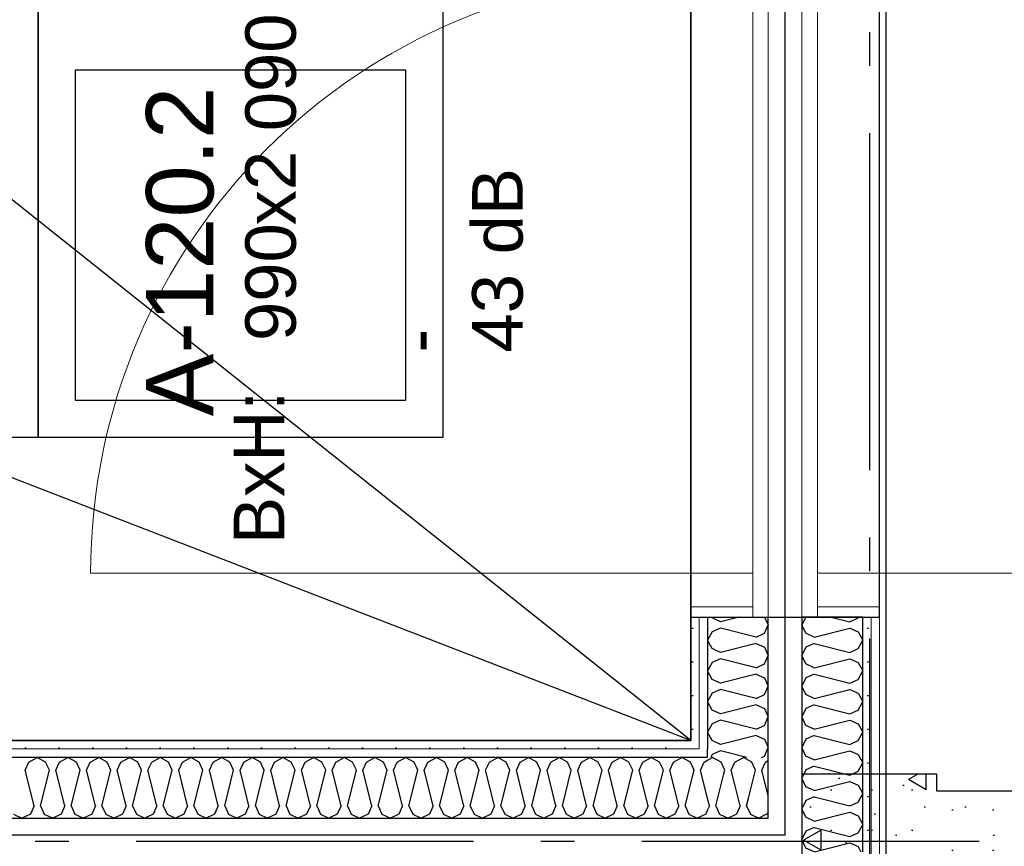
# Model space of a CAD drawing. Header units: millimetres. Extents: x -173281 to 144469, y -85977 to 83288.
# Tile 237 of 256: x -69933 to -68473, y -25824 to -24597. Entities that reach past the tile are written whole.
import ezdxf
from ezdxf.enums import TextEntityAlignment as Align

# ---------------------------------------------------------------- set-up
doc = ezdxf.new("R2010")
doc.units = ezdxf.units.MM
doc.header["$LTSCALE"] = 0.5
doc.header["$MEASUREMENT"] = 0
for name, pattern in [('Akselinje', [1500, 1000, -200, 100, -200]), ('Over snittplan', [260, 150, -50, 10, -50]), ('PLINE', [0])]:
    doc.linetypes.add(name, pattern=pattern)
for name, color, linetype, lineweight in [('234- Vinduer_ dører_ porter(Nye konstruksjoner)', 7, 'Continuous', 0), ('236- Innvendig kledning og overflate', 7, 'Continuous', 0), ('236- Innvendig kledning og overflate(Nye konstruksjoner)', 7, 'Continuous', 0)]:
    doc.layers.add(name, color=color, linetype=linetype, lineweight=lineweight)
for name, color, linetype in [('2411 Bærende innervegger betong', 7, 'Continuous'), ('2411 Bærende innervegger betong (Skravur)', 7, 'Continuous'), ('242- Ikke-bærende innervegger', 7, 'Continuous'), ('242- Ikke-bærende innervegger (Skravur)', 7, 'Continuous'), ('242- Ikke-bærende innervegger(Nye konstruksjoner)', 7, 'Continuous'), ('244- Vinduer_ dører_ foldevegger(Nye konstruksjoner)', 7, 'Continuous'), ('252- Gulv på grunn_ bunnplate', 7, 'Continuous'), ('253- Oppforet gulv_ påstøp(Nye konstruksjoner)', 7, 'Continuous'), ('255- Gulvoverflate(Nye konstruksjoner)', 7, 'Continuous'), ('256- Faste himlinger og overflatebehandling(Nye konstruksjoner)', 7, 'Continuous'), ('82-- Modullinjer', 7, 'Continuous'), ('852- Teknisk_symbolsk informasjon_ bygning(Nye konstruksjoner)', 7, 'Continuous'), ('862- M___Nettoareal(Nye konstruksjoner)', 7, 'Continuous'), ('862- M___Nettoareal(Polylinje)(Nye konstruksjoner)', 7, 'Continuous'), ('862- M___Nettoareal(Tekst)(Nye konstruksjoner)', 7, 'Continuous')]:
    doc.layers.add(name, color=color, linetype=linetype)
doc.styles.add('GENERATED_STYLE_1', font='arial.ttf')
doc.styles.add('GENERATED_STYLE_2', font='arial.ttf')
doc.linetypes.add('Lydfuge betonggolv', pattern='A,0,[5,A-2607.111 Plan 1. etasje1.Shx,S=3.968254,R=0,X=0,Y=-3.46945e-18],-600,0', length=600)
pattern_1 = [(90, (0, 0), (-86.60254, 0), [0, -50]), (90, (-43.3, 25), (-86.60254, 0), [0, -50])]
pattern_2 = [(180, (0, 0), (0, 86.60254), [0, -50]), (180, (-25, -43.3), (0, 86.60254), [0, -50])]
pattern_3 = [(270, (0, 0), (86.60254, 0), [0, -50]), (270, (43.3, -25), (86.60254, 0), [0, -50])]
pattern_4 = [(90, (0, 0), (-311.7692, 0), [30, -150]), (90, (-155.9, 90), (-311.7692, 0), [30, -150]), (150, (0, 0), (155.8846, 270), [30, -150]), (150, (1e-14, 180), (155.8846, 270), [30, -150]), (210, (2e-15, 30), (-155.8846, 270), [30, -150]), (210, (1e-14, 210), (-155.8846, 270), [30, -150]), (90, (-30, 2e-15), (-60, 0), [0, -60, 0, -90.000004]), (135, (-30, 30), (42.42641, 42.42641), [0, -45, 0, -75.000003])]

# ---------------------------------------------------------------- blocks, each defined once
blk = doc.blocks.new('Dans_teater_A-120_6', base_point=(-73175.2, -21455.7))
at = {"layer": '862- M___Nettoareal(Polylinje)(Nye konstruksjoner)', "linetype": 'PLINE', "flags": 128}
blk.add_lwpolyline([(-77605.7, -22311.9), (-77605.7, -25661.9), (-76468.2, -25661.9), (-76468.2, -25666.9), (-68938.2, -25666.9), (-68938.2, -22216.9), (-68938.2, -18756.9), (-77605.7, -18756.9), (-77605.7, -22121.9), (-77668.2, -22121.9), (-77768.2, -22121.9), (-77768.2, -22311.9), (-77668.2, -22311.9)], close=True, dxfattribs=at)
at = {"layer": '862- M___Nettoareal(Tekst)(Nye konstruksjoner)', "style": 'GENERATED_STYLE_1'}
for tag, height, p in [('DUMMY_862', 150, (-73293.1, -20924)), ('ROOM_NAME', 150, (-73293.1, -22021.7)), ('DUMMY_861', 100, (-73450.2, -21621.5)), ('ROOM_NUMBER', 100, (-73450.2, -22010.3)), ('DUMMY_863', 100, (-73057.4, -21987.4))]:
    blk.add_attdef(tag, text='', height=height, rotation=90, dxfattribs=at).set_placement(p, align=Align.TOP_LEFT)
blk = doc.blocks.new('*X201')
at = {"layer": '242- Ikke-bærende innervegger (Skravur)', "linetype": 'PLINE'}
for p, q in [((-68767.6, -25483.7), (-68773.2, -25495.3)), ((-68767.3, -25507.8), (-68773.2, -25495.3)), ((-68729.8, -25483.7), (-68702.3, -25490.6)), ((-68702.3, -25490.6), (-68690.1, -25485)), ((-68690.1, -25485), (-68689.4, -25483.7)), ((-68755.1, -25513.3), (-68767.3, -25507.8)), ((-68755.1, -25513.3), (-68702.3, -25500.1)), ((-68702.3, -25500.1), (-68690.1, -25505.7)), ((-68690.1, -25505.7), (-68683.2, -25518.1)), ((-68755.1, -25522.9), (-68767.3, -25528.4)), ((-68755.1, -25522.9), (-68702.3, -25536.1)), ((-68690.1, -25530.5), (-68683.2, -25518.1)), ((-68767.3, -25528.4), (-68773.2, -25540.9)), ((-68702.3, -25536.1), (-68690.1, -25530.5)), ((-68767.3, -25553.3), (-68773.2, -25540.9)), ((-68755.1, -25558.8), (-68767.3, -25553.3)), ((-68755.1, -25558.8), (-68702.3, -25545.6)), ((-68702.3, -25545.6), (-68690.1, -25551.2)), ((-68690.1, -25551.2), (-68683.2, -25563.6)), ((-68755.1, -25568.4), (-68767.3, -25574)), ((-68755.1, -25568.4), (-68702.3, -25581.6)), ((-68690.1, -25576.1), (-68683.2, -25563.6)), ((-68767.3, -25574), (-68773.2, -25586.4)), ((-68702.3, -25581.6), (-68690.1, -25576.1)), ((-68767.3, -25598.8), (-68773.2, -25586.4)), ((-68755.1, -25604.4), (-68702.3, -25591.2)), ((-68702.3, -25591.2), (-68690.1, -25596.7)), ((-68690.1, -25596.7), (-68683.2, -25609.2)), ((-68755.1, -25604.4), (-68767.3, -25598.8)), ((-68690.1, -25621.6), (-68683.2, -25609.2)), ((-68767.3, -25619.5), (-68773.2, -25631.9)), ((-68755.1, -25613.9), (-68767.3, -25619.5)), ((-68755.1, -25613.9), (-68702.3, -25627.1)), ((-68702.3, -25627.1), (-68690.1, -25621.6)), ((-68767.3, -25644.4), (-68773.2, -25631.9)), ((-68755.1, -25649.9), (-68702.3, -25636.7)), ((-68702.3, -25636.7), (-68690.1, -25642.2)), ((-68755.1, -25649.9), (-68767.3, -25644.4)), ((-68690.1, -25642.2), (-68683.2, -25654.7)), ((-68690.1, -25667.1), (-68683.2, -25654.7)), ((-68767.3, -25665), (-68773.2, -25677.4)), ((-68755.1, -25659.5), (-68767.3, -25665)), ((-68755.1, -25659.5), (-68702.3, -25672.7)), ((-68702.3, -25672.7), (-68690.1, -25667.1)), ((-68767.3, -25689.9), (-68773.2, -25677.4)), ((-68755.1, -25695.4), (-68702.3, -25682.2)), ((-68702.3, -25682.2), (-68690.1, -25687.8)), ((-68755.1, -25695.4), (-68767.3, -25689.9)), ((-68690.1, -25687.8), (-68683.2, -25700.2)), ((-68690.1, -25712.6), (-68683.2, -25700.2)), ((-68767.3, -25710.5), (-68773.2, -25723)), ((-68755.1, -25705), (-68767.3, -25710.5)), ((-68755.1, -25705), (-68702.3, -25718.2)), ((-68702.3, -25718.2), (-68690.1, -25712.6)), ((-68767.3, -25735.4), (-68773.2, -25723)), ((-68755.1, -25741), (-68702.3, -25727.8)), ((-68702.3, -25727.8), (-68690.1, -25733.3)), ((-68755.1, -25741), (-68767.3, -25735.4)), ((-68690.1, -25733.3), (-68683.2, -25745.7)), ((-68767.3, -25756.1), (-68773.2, -25768.5)), ((-68755.1, -25750.5), (-68767.3, -25756.1)), ((-68755.1, -25750.5), (-68702.3, -25763.7)), ((-68702.3, -25763.7), (-68690.1, -25758.2)), ((-68690.1, -25758.2), (-68683.2, -25745.7)), ((-68767.3, -25780.9), (-68773.2, -25768.5)), ((-68755.1, -25786.5), (-68702.3, -25773.3)), ((-68702.3, -25773.3), (-68690.1, -25778.8)), ((-68755.1, -25786.5), (-68767.3, -25780.9)), ((-68690.1, -25778.8), (-68683.2, -25791.3)), ((-68767.3, -25801.6), (-68773.2, -25814)), ((-68755.1, -25796), (-68767.3, -25801.6)), ((-68755.1, -25796), (-68702.3, -25809.2)), ((-68690.1, -25803.7), (-68683.2, -25791.3)), ((-68767.3, -25826.5), (-68773.2, -25814)), ((-68702.3, -25809.2), (-68690.1, -25803.7)), ((-68755.3, -25831.9), (-68767.3, -25826.5)), ((-68754.8, -25831.9), (-68702.3, -25818.8)), ((-68702.3, -25818.8), (-68690.1, -25824.4)), ((-68690.1, -25824.4), (-68685.9, -25831.9))]:
    blk.add_line(p, q, dxfattribs=at)
blk = doc.blocks.new('Dørstempel[5]', base_point=(-68773.2, -24973.7))
at = {"layer": '852- Teknisk_symbolsk informasjon_ bygning(Nye konstruksjoner)', "char_height": 75, "attachment_point": 1, "rotation": 90, "style": 'GENERATED_STYLE_1'}
for s, insert in [('\\A1;{\\pql;\\pt0,50;\\fArial|b0|i0|c0|p0;\\W1.000000;x2\xa0090\\fArial|b0|i0|c0|p0;\\W1.000000;\\A1{\\H.66x;\\S^  ;}\\fArial|b0|i0|c0|p0;\\W1.000000;\\fArial|b0|i0|c0|p0;\\W1.000000;\\A1{\\H.66x;\\S^  ;}}', (-68277.4, -24902.3)), ('\\A1;{\\pql;\\pt0,50;\\fArial|b0|i0|c0|p0;\\W1.000000;990\\fArial|b0|i0|c0|p0;\\W1.000000;\\A1{\\H.66x;\\S^  ;}\\fArial|b0|i0|c0|p0;\\W1.000000;\\fArial|b0|i0|c0|p0;\\W1.000000;\\A1{\\H.66x;\\S^  ;}}', (-68277.4, -25073.9))]:
    blk.add_mtext(s, dxfattribs=dict(at, insert=insert))
at = {"layer": '852- Teknisk_symbolsk informasjon_ bygning(Nye konstruksjoner)', "style": 'GENERATED_STYLE_1'}
for tag, p in [('DUMMY_228', (-68294.6, -24593.4)), ('AC_TextStyle_4', (-68058.9, -25091)), ('DUMMY_230', (-68176.7, -25073.9)), ('DUMMY_233', (-67941, -25091))]:
    blk.add_attdef(tag, text='', height=75, rotation=90, dxfattribs=at).set_placement(p, align=Align.TOP_LEFT)
blk.add_attdef('AC_WIDO_ID', text='', height=100, rotation=90, dxfattribs=at).set_placement((-68294.6, -24941.1), align=Align.BOTTOM_CENTER)
for tag, p in [('DUMMY_229', (-68176.7, -25131)), ('DUMMY_231', (-68058.9, -25131)), ('DUMMY_232', (-67941, -25131)), ('strUnitPrefix', (-68294.6, -25148.2))]:
    blk.add_attdef(tag, text='', height=75, rotation=90, dxfattribs=at).set_placement(p, align=Align.TOP_RIGHT)
blk = doc.blocks.new('Dør[7]')
at = {"layer": '234- Vinduer_ dører_ porter(Nye konstruksjoner)', "linetype": 'PLINE'}
for p, q in [((-68773.2, -24463.7), (-68773.2, -25483.7)), ((-68750.2, -24478.7), (-68750.2, -24463.7)), ((-68658.2, -24463.7), (-68750.2, -24463.7)), ((-68658.2, -24463.7), (-68658.2, -25483.7)), ((-68658.2, -24478.7), (-68658.2, -24463.7)), ((-68750.2, -24478.7), (-68750.2, -24528.7)), ((-68658.2, -24478.7), (-68750.2, -24478.7)), ((-68658.2, -24528.7), (-68658.2, -24478.7)), ((-68750.2, -25418.7), (-68750.2, -24528.7)), ((-68750.2, -24528.7), (-68658.2, -24528.7)), ((-68658.2, -24528.7), (-68658.2, -25418.7)), ((-68658.2, -25418.7), (-68750.2, -25418.7)), ((-68750.2, -25418.7), (-68750.2, -25468.7)), ((-68658.2, -25468.7), (-68658.2, -25418.7)), ((-68658.2, -25418.7), (-67768.2, -25418.7)), ((-68750.2, -25468.7), (-68750.2, -25483.7)), ((-68750.2, -25468.7), (-68658.2, -25468.7)), ((-68658.2, -25468.7), (-68658.2, -25483.7)), ((-68658.2, -25483.7), (-68750.2, -25483.7))]:
    blk.add_line(p, q, dxfattribs=at)
blk.add_arc((-68658.2, -25418.7), 890, 0, 90, dxfattribs=at)
at = {"layer": '236- Innvendig kledning og overflate(Nye konstruksjoner)', "linetype": 'PLINE'}
for p, q in [((-68670.7, -24463.7), (-68683.2, -24463.7)), ((-68670.7, -24463.7), (-68683.2, -24463.7)), ((-68658.2, -24463.7), (-68670.7, -24463.7)), ((-68658.2, -24463.7), (-68670.7, -24463.7)), ((-68670.7, -25483.7), (-68683.2, -25483.7)), ((-68670.7, -25483.7), (-68683.2, -25483.7)), ((-68658.2, -25483.7), (-68670.7, -25483.7)), ((-68658.2, -25483.7), (-68670.7, -25483.7))]:
    blk.add_line(p, q, dxfattribs=at)
at = {"layer": '244- Vinduer_ dører_ foldevegger(Nye konstruksjoner)', "linetype": 'PLINE'}
for p, q in [((-68750.2, -24463.7), (-68773.2, -24463.7)), ((-68683.2, -24463.7), (-68750.2, -24463.7)), ((-68683.2, -24463.7), (-68750.2, -24463.7)), ((-68750.2, -25483.7), (-68773.2, -25483.7)), ((-68683.2, -25483.7), (-68750.2, -25483.7)), ((-68683.2, -25483.7), (-68750.2, -25483.7))]:
    blk.add_line(p, q, dxfattribs=at)
at = {"layer": '852- Teknisk_symbolsk informasjon_ bygning(Nye konstruksjoner)'}
ref = blk.add_blockref('Dørstempel[5]', (-68773.2, -24973.7), dxfattribs=at)
ref.add_attrib('AC_TextStyle_4', 'EI2 30 Sa', dxfattribs={"color": 7, "height": 75, "rotation": 90, "style": 'GENERATED_STYLE_1'}).set_placement((-68058.9, -25091), align=Align.TOP_LEFT)
ref.add_attrib('AC_WIDO_ID', 'A-120.1', dxfattribs={"color": 7, "height": 100, "rotation": 90, "style": 'GENERATED_STYLE_1'}).set_placement((-68294.6, -24941.1), align=Align.BOTTOM_CENTER)
ref.add_attrib('strUnitPrefix', 'BxH:', dxfattribs={"color": 7, "height": 75, "rotation": 90, "style": 'GENERATED_STYLE_1'}).set_placement((-68294.6, -25148.2), align=Align.TOP_RIGHT)
ref.add_attrib('DUMMY_233', '43 dB', dxfattribs={"color": 7, "height": 75, "rotation": 90, "style": 'GENERATED_STYLE_1'}).set_placement((-67941, -25091), align=Align.TOP_LEFT)
blk = doc.blocks.new('*X228')
at = {"layer": '242- Ikke-bærende innervegger (Skravur)', "linetype": 'PLINE'}
for p, q in [((-68910.5, -25694.6), (-68905.7, -25691.9)), ((-68893.3, -25698.9), (-68905.7, -25691.9)), ((-68887.7, -25711.1), (-68893.3, -25698.9)), ((-68878.2, -25711.1), (-68872.6, -25698.9)), ((-68872.6, -25698.9), (-68860.2, -25691.9)), ((-68847.7, -25698.9), (-68860.2, -25691.9)), ((-68842.2, -25711.1), (-68847.7, -25698.9)), ((-68832.6, -25711.1), (-68827.1, -25698.9)), ((-68827.1, -25698.9), (-68823.2, -25696.7)), ((-68889, -25716.1), (-68887.7, -25711.1)), ((-68872.9, -25732.2), (-68878.2, -25711.1)), ((-68852.6, -25752.5), (-68842.2, -25711.1)), ((-68823.2, -25748.9), (-68832.6, -25711.1)), ((-68823.2, -25772.1), (-68825, -25776)), ((-68825, -25776), (-68827.7, -25777.4))]:
    blk.add_line(p, q, dxfattribs=at)
blk = doc.blocks.new('*X229')
at = {"layer": '242- Ikke-bærende innervegger (Skravur)', "linetype": 'PLINE'}
for p, q in [((-68913.2, -25696.1), (-68910.5, -25694.6)), ((-68900.9, -25763.9), (-68889, -25716.1)), ((-68865, -25763.9), (-68872.9, -25732.2)), ((-68910.5, -25763.9), (-68913.2, -25753.1)), ((-68855.4, -25763.9), (-68852.6, -25752.5)), ((-68910.5, -25763.9), (-68913.2, -25769.7)), ((-68900.9, -25763.9), (-68895.4, -25776)), ((-68865, -25763.9), (-68870.5, -25776)), ((-68855.4, -25763.9), (-68849.8, -25776)), ((-68895.4, -25776), (-68882.9, -25781.9)), ((-68870.5, -25776), (-68882.9, -25781.9)), ((-68849.8, -25776), (-68837.4, -25781.9)), ((-68827.7, -25777.4), (-68837.4, -25781.9))]:
    blk.add_line(p, q, dxfattribs=at)
blk = doc.blocks.new('*X231')
at = {"layer": '242- Ikke-bærende innervegger (Skravur)', "linetype": 'PLINE'}
for p, q in [((-69925.3, -25711.1), (-69919.7, -25698.9)), ((-69919.7, -25698.9), (-69907.3, -25691.9)), ((-69894.9, -25698.9), (-69907.3, -25691.9)), ((-69889.3, -25711.1), (-69894.9, -25698.9)), ((-69879.8, -25711.1), (-69874.2, -25698.9)), ((-69874.2, -25698.9), (-69861.8, -25691.9)), ((-69849.3, -25698.9), (-69861.8, -25691.9)), ((-69843.8, -25711.1), (-69849.3, -25698.9)), ((-69834.2, -25711.1), (-69828.7, -25698.9)), ((-69828.7, -25698.9), (-69816.2, -25691.9)), ((-69803.8, -25698.9), (-69816.2, -25691.9)), ((-69798.3, -25711.1), (-69803.8, -25698.9)), ((-69788.7, -25711.1), (-69783.2, -25698.9)), ((-69783.2, -25698.9), (-69770.7, -25691.9)), ((-69758.3, -25698.9), (-69770.7, -25691.9)), ((-69752.7, -25711.1), (-69758.3, -25698.9)), ((-69743.2, -25711.1), (-69737.6, -25698.9)), ((-69737.6, -25698.9), (-69725.2, -25691.9)), ((-69712.8, -25698.9), (-69725.2, -25691.9)), ((-69707.2, -25711.1), (-69712.8, -25698.9)), ((-69697.6, -25711.1), (-69692.1, -25698.9)), ((-69692.1, -25698.9), (-69679.7, -25691.9)), ((-69667.2, -25698.9), (-69679.7, -25691.9)), ((-69661.7, -25711.1), (-69667.2, -25698.9)), ((-69652.1, -25711.1), (-69646.6, -25698.9)), ((-69646.6, -25698.9), (-69634.1, -25691.9)), ((-69621.7, -25698.9), (-69634.1, -25691.9)), ((-69616.2, -25711.1), (-69621.7, -25698.9)), ((-69606.6, -25711.1), (-69601, -25698.9)), ((-69601, -25698.9), (-69588.6, -25691.9)), ((-69576.2, -25698.9), (-69588.6, -25691.9)), ((-69570.6, -25711.1), (-69576.2, -25698.9)), ((-69561.1, -25711.1), (-69555.5, -25698.9)), ((-69555.5, -25698.9), (-69543.1, -25691.9)), ((-69530.6, -25698.9), (-69543.1, -25691.9)), ((-69525.1, -25711.1), (-69530.6, -25698.9)), ((-69515.5, -25711.1), (-69510, -25698.9)), ((-69510, -25698.9), (-69497.6, -25691.9)), ((-69485.1, -25698.9), (-69497.6, -25691.9)), ((-69479.6, -25711.1), (-69485.1, -25698.9)), ((-69470, -25711.1), (-69464.5, -25698.9)), ((-69464.5, -25698.9), (-69452, -25691.9)), ((-69439.6, -25698.9), (-69452, -25691.9)), ((-69434, -25711.1), (-69439.6, -25698.9)), ((-69424.5, -25711.1), (-69418.9, -25698.9)), ((-69418.9, -25698.9), (-69406.5, -25691.9)), ((-69394.1, -25698.9), (-69406.5, -25691.9)), ((-69388.5, -25711.1), (-69394.1, -25698.9)), ((-69379, -25711.1), (-69373.4, -25698.9)), ((-69373.4, -25698.9), (-69361, -25691.9)), ((-69348.5, -25698.9), (-69361, -25691.9)), ((-69343, -25711.1), (-69348.5, -25698.9)), ((-69333.4, -25711.1), (-69327.9, -25698.9)), ((-69327.9, -25698.9), (-69315.4, -25691.9)), ((-69303, -25698.9), (-69315.4, -25691.9)), ((-69297.5, -25711.1), (-69303, -25698.9)), ((-69287.9, -25711.1), (-69282.4, -25698.9)), ((-69282.4, -25698.9), (-69269.9, -25691.9)), ((-69257.5, -25698.9), (-69269.9, -25691.9)), ((-69251.9, -25711.1), (-69257.5, -25698.9)), ((-69242.4, -25711.1), (-69236.8, -25698.9)), ((-69236.8, -25698.9), (-69224.4, -25691.9)), ((-69212, -25698.9), (-69224.4, -25691.9)), ((-69206.4, -25711.1), (-69212, -25698.9)), ((-69196.8, -25711.1), (-69191.3, -25698.9)), ((-69191.3, -25698.9), (-69178.9, -25691.9)), ((-69166.4, -25698.9), (-69178.9, -25691.9)), ((-69160.9, -25711.1), (-69166.4, -25698.9)), ((-69151.3, -25711.1), (-69145.8, -25698.9)), ((-69145.8, -25698.9), (-69133.3, -25691.9)), ((-69120.9, -25698.9), (-69133.3, -25691.9)), ((-69115.4, -25711.1), (-69120.9, -25698.9)), ((-69105.8, -25711.1), (-69100.2, -25698.9)), ((-69100.2, -25698.9), (-69087.8, -25691.9)), ((-69075.4, -25698.9), (-69087.8, -25691.9)), ((-69069.8, -25711.1), (-69075.4, -25698.9)), ((-69060.3, -25711.1), (-69054.7, -25698.9)), ((-69054.7, -25698.9), (-69042.3, -25691.9)), ((-69029.8, -25698.9), (-69042.3, -25691.9)), ((-69024.3, -25711.1), (-69029.8, -25698.9)), ((-69014.7, -25711.1), (-69009.2, -25698.9)), ((-69009.2, -25698.9), (-68996.8, -25691.9)), ((-68984.3, -25698.9), (-68996.8, -25691.9)), ((-68978.8, -25711.1), (-68984.3, -25698.9)), ((-68969.2, -25711.1), (-68963.7, -25698.9)), ((-68963.7, -25698.9), (-68951.2, -25691.9)), ((-68938.8, -25698.9), (-68951.2, -25691.9)), ((-68933.2, -25711.1), (-68938.8, -25698.9)), ((-68923.7, -25711.1), (-68918.1, -25698.9)), ((-68918.1, -25698.9), (-68913.2, -25696.1)), ((-69912.1, -25763.9), (-69925.3, -25711.1)), ((-69902.5, -25763.9), (-69889.3, -25711.1)), ((-69866.6, -25763.9), (-69879.8, -25711.1)), ((-69857, -25763.9), (-69843.8, -25711.1)), ((-69821, -25763.9), (-69834.2, -25711.1)), ((-69811.5, -25763.9), (-69798.3, -25711.1)), ((-69775.5, -25763.9), (-69788.7, -25711.1)), ((-69765.9, -25763.9), (-69752.7, -25711.1)), ((-69730, -25763.9), (-69743.2, -25711.1)), ((-69720.4, -25763.9), (-69707.2, -25711.1)), ((-69684.4, -25763.9), (-69697.6, -25711.1)), ((-69674.9, -25763.9), (-69661.7, -25711.1)), ((-69638.9, -25763.9), (-69652.1, -25711.1)), ((-69629.4, -25763.9), (-69616.2, -25711.1)), ((-69593.4, -25763.9), (-69606.6, -25711.1)), ((-69583.8, -25763.9), (-69570.6, -25711.1)), ((-69547.9, -25763.9), (-69561.1, -25711.1)), ((-69538.3, -25763.9), (-69525.1, -25711.1)), ((-69502.3, -25763.9), (-69515.5, -25711.1)), ((-69492.8, -25763.9), (-69479.6, -25711.1)), ((-69456.8, -25763.9), (-69470, -25711.1)), ((-69447.2, -25763.9), (-69434, -25711.1)), ((-69411.3, -25763.9), (-69424.5, -25711.1)), ((-69401.7, -25763.9), (-69388.5, -25711.1)), ((-69365.8, -25763.9), (-69379, -25711.1)), ((-69356.2, -25763.9), (-69343, -25711.1)), ((-69320.2, -25763.9), (-69333.4, -25711.1)), ((-69310.7, -25763.9), (-69297.5, -25711.1)), ((-69274.7, -25763.9), (-69287.9, -25711.1)), ((-69265.1, -25763.9), (-69251.9, -25711.1)), ((-69229.2, -25763.9), (-69242.4, -25711.1)), ((-69219.6, -25763.9), (-69206.4, -25711.1)), ((-69183.6, -25763.9), (-69196.8, -25711.1)), ((-69174.1, -25763.9), (-69160.9, -25711.1)), ((-69138.1, -25763.9), (-69151.3, -25711.1)), ((-69128.6, -25763.9), (-69115.4, -25711.1)), ((-69092.6, -25763.9), (-69105.8, -25711.1)), ((-69083, -25763.9), (-69069.8, -25711.1)), ((-69047.1, -25763.9), (-69060.3, -25711.1)), ((-69037.5, -25763.9), (-69024.3, -25711.1)), ((-69001.5, -25763.9), (-69014.7, -25711.1)), ((-68992, -25763.9), (-68978.8, -25711.1)), ((-68956, -25763.9), (-68969.2, -25711.1)), ((-68946.4, -25763.9), (-68933.2, -25711.1)), ((-68913.2, -25753.1), (-68923.7, -25711.1)), ((-69912.1, -25763.9), (-69917.6, -25776)), ((-69902.5, -25763.9), (-69897, -25776)), ((-69866.6, -25763.9), (-69872.1, -25776)), ((-69857, -25763.9), (-69851.4, -25776)), ((-69821, -25763.9), (-69826.6, -25776)), ((-69811.5, -25763.9), (-69805.9, -25776)), ((-69775.5, -25763.9), (-69781, -25776)), ((-69765.9, -25763.9), (-69760.4, -25776)), ((-69730, -25763.9), (-69735.5, -25776)), ((-69720.4, -25763.9), (-69714.9, -25776)), ((-69684.4, -25763.9), (-69690, -25776)), ((-69674.9, -25763.9), (-69669.3, -25776)), ((-69638.9, -25763.9), (-69644.5, -25776)), ((-69629.4, -25763.9), (-69623.8, -25776)), ((-69593.4, -25763.9), (-69598.9, -25776)), ((-69583.8, -25763.9), (-69578.3, -25776)), ((-69547.9, -25763.9), (-69553.4, -25776)), ((-69538.3, -25763.9), (-69532.8, -25776)), ((-69502.3, -25763.9), (-69507.9, -25776)), ((-69492.8, -25763.9), (-69487.2, -25776)), ((-69456.8, -25763.9), (-69462.4, -25776)), ((-69447.2, -25763.9), (-69441.7, -25776)), ((-69411.3, -25763.9), (-69416.8, -25776)), ((-69401.7, -25763.9), (-69396.2, -25776)), ((-69365.8, -25763.9), (-69371.3, -25776)), ((-69356.2, -25763.9), (-69350.6, -25776)), ((-69320.2, -25763.9), (-69325.8, -25776)), ((-69310.7, -25763.9), (-69305.1, -25776)), ((-69274.7, -25763.9), (-69280.2, -25776)), ((-69265.1, -25763.9), (-69259.6, -25776)), ((-69229.2, -25763.9), (-69234.7, -25776)), ((-69219.6, -25763.9), (-69214.1, -25776)), ((-69183.6, -25763.9), (-69189.2, -25776)), ((-69174.1, -25763.9), (-69168.5, -25776)), ((-69138.1, -25763.9), (-69143.7, -25776)), ((-69128.6, -25763.9), (-69123, -25776)), ((-69092.6, -25763.9), (-69098.1, -25776)), ((-69083, -25763.9), (-69077.5, -25776)), ((-69047.1, -25763.9), (-69052.6, -25776)), ((-69037.5, -25763.9), (-69031.9, -25776)), ((-69001.5, -25763.9), (-69007.1, -25776)), ((-68992, -25763.9), (-68986.4, -25776)), ((-68956, -25763.9), (-68961.6, -25776)), ((-68946.4, -25763.9), (-68940.9, -25776)), ((-68913.2, -25769.7), (-68916, -25776)), ((-69942.5, -25776), (-69930.1, -25781.9)), ((-69917.6, -25776), (-69930.1, -25781.9)), ((-69897, -25776), (-69884.5, -25781.9)), ((-69872.1, -25776), (-69884.5, -25781.9)), ((-69851.4, -25776), (-69839, -25781.9)), ((-69826.6, -25776), (-69839, -25781.9)), ((-69805.9, -25776), (-69793.5, -25781.9)), ((-69781, -25776), (-69793.5, -25781.9)), ((-69760.4, -25776), (-69748, -25781.9)), ((-69735.5, -25776), (-69748, -25781.9)), ((-69714.9, -25776), (-69702.4, -25781.9)), ((-69690, -25776), (-69702.4, -25781.9)), ((-69669.3, -25776), (-69656.9, -25781.9)), ((-69644.5, -25776), (-69656.9, -25781.9)), ((-69623.8, -25776), (-69611.4, -25781.9)), ((-69598.9, -25776), (-69611.4, -25781.9)), ((-69578.3, -25776), (-69565.8, -25781.9)), ((-69553.4, -25776), (-69565.8, -25781.9)), ((-69532.8, -25776), (-69520.3, -25781.9)), ((-69507.9, -25776), (-69520.3, -25781.9)), ((-69487.2, -25776), (-69474.8, -25781.9)), ((-69462.4, -25776), (-69474.8, -25781.9)), ((-69441.7, -25776), (-69429.3, -25781.9)), ((-69416.8, -25776), (-69429.3, -25781.9)), ((-69396.2, -25776), (-69383.7, -25781.9)), ((-69371.3, -25776), (-69383.7, -25781.9)), ((-69350.6, -25776), (-69338.2, -25781.9)), ((-69325.8, -25776), (-69338.2, -25781.9)), ((-69305.1, -25776), (-69292.7, -25781.9)), ((-69280.2, -25776), (-69292.7, -25781.9)), ((-69259.6, -25776), (-69247.2, -25781.9)), ((-69234.7, -25776), (-69247.2, -25781.9)), ((-69214.1, -25776), (-69201.6, -25781.9)), ((-69189.2, -25776), (-69201.6, -25781.9)), ((-69168.5, -25776), (-69156.1, -25781.9)), ((-69143.7, -25776), (-69156.1, -25781.9)), ((-69123, -25776), (-69110.6, -25781.9)), ((-69098.1, -25776), (-69110.6, -25781.9)), ((-69077.5, -25776), (-69065, -25781.9)), ((-69052.6, -25776), (-69065, -25781.9)), ((-69031.9, -25776), (-69019.5, -25781.9)), ((-69007.1, -25776), (-69019.5, -25781.9)), ((-68986.4, -25776), (-68974, -25781.9)), ((-68961.6, -25776), (-68974, -25781.9)), ((-68940.9, -25776), (-68928.5, -25781.9)), ((-68916, -25776), (-68928.5, -25781.9))]:
    blk.add_line(p, q, dxfattribs=at)
blk = doc.blocks.new('*X234')
at = {"layer": '242- Ikke-bærende innervegger (Skravur)', "linetype": 'PLINE'}
for p, q in [((-68906.2, -25485), (-68907, -25483.7)), ((-68894, -25490.6), (-68906.2, -25485)), ((-68866.5, -25483.7), (-68894, -25490.6)), ((-68829, -25507.8), (-68823.2, -25495.3)), ((-68828.7, -25483.7), (-68823.2, -25495.3)), ((-68906.2, -25505.7), (-68913.2, -25518.1)), ((-68894, -25500.1), (-68906.2, -25505.7)), ((-68841.2, -25513.3), (-68894, -25500.1)), ((-68841.2, -25513.3), (-68829, -25507.8)), ((-68906.2, -25530.5), (-68913.2, -25518.1)), ((-68841.2, -25522.9), (-68894, -25536.1)), ((-68841.2, -25522.9), (-68829, -25528.4)), ((-68894, -25536.1), (-68906.2, -25530.5)), ((-68829, -25528.4), (-68823.2, -25540.9)), ((-68906.2, -25551.2), (-68913.2, -25563.6)), ((-68894, -25545.6), (-68906.2, -25551.2)), ((-68841.2, -25558.8), (-68894, -25545.6)), ((-68841.2, -25558.8), (-68829, -25553.3)), ((-68829, -25553.3), (-68823.2, -25540.9)), ((-68906.2, -25576.1), (-68913.2, -25563.6)), ((-68841.2, -25568.4), (-68894, -25581.6)), ((-68841.2, -25568.4), (-68829, -25574)), ((-68894, -25581.6), (-68906.2, -25576.1)), ((-68829, -25574), (-68823.2, -25586.4)), ((-68906.2, -25596.7), (-68913.2, -25609.2)), ((-68894, -25591.2), (-68906.2, -25596.7)), ((-68841.2, -25604.4), (-68894, -25591.2)), ((-68829, -25598.8), (-68823.2, -25586.4)), ((-68906.2, -25621.6), (-68913.2, -25609.2)), ((-68841.2, -25604.4), (-68829, -25598.8)), ((-68894, -25627.1), (-68906.2, -25621.6)), ((-68841.2, -25613.9), (-68894, -25627.1)), ((-68841.2, -25613.9), (-68829, -25619.5)), ((-68829, -25619.5), (-68823.2, -25631.9)), ((-68894, -25636.7), (-68906.2, -25642.2)), ((-68841.2, -25649.9), (-68894, -25636.7)), ((-68829, -25644.4), (-68823.2, -25631.9)), ((-68906.2, -25642.2), (-68913.2, -25654.7)), ((-68906.2, -25667.1), (-68913.2, -25654.7)), ((-68841.2, -25649.9), (-68829, -25644.4)), ((-68894, -25672.7), (-68906.2, -25667.1)), ((-68841.2, -25659.5), (-68894, -25672.7)), ((-68841.2, -25659.5), (-68829, -25665)), ((-68829, -25665), (-68823.2, -25677.4)), ((-68894, -25682.2), (-68906.2, -25687.8)), ((-68855.2, -25691.9), (-68894, -25682.2)), ((-68829, -25689.9), (-68823.2, -25677.4)), ((-68906.2, -25687.8), (-68908.5, -25691.9)), ((-68833.5, -25691.9), (-68829, -25689.9))]:
    blk.add_line(p, q, dxfattribs=at)
blk = doc.blocks.new('Dørstempel[12]', base_point=(-68938.2, -24973.7))
at = {"layer": '852- Teknisk_symbolsk informasjon_ bygning(Nye konstruksjoner)', "char_height": 75, "attachment_point": 1, "rotation": 90, "style": 'GENERATED_STYLE_1'}
for s, insert in [('\\A1;{\\pql;\\pt0,50;\\fArial|b0|i0|c0|p0;\\W1.000000;x2\xa0090\\fArial|b0|i0|c0|p0;\\W1.000000;\\A1{\\H.66x;\\S^  ;}\\fArial|b0|i0|c0|p0;\\W1.000000;\\fArial|b0|i0|c0|p0;\\W1.000000;\\A1{\\H.66x;\\S^  ;}}', (-69598.9, -24902.3)), ('\\A1;{\\pql;\\pt0,50;\\fArial|b0|i0|c0|p0;\\W1.000000;990\\fArial|b0|i0|c0|p0;\\W1.000000;\\A1{\\H.66x;\\S^  ;}\\fArial|b0|i0|c0|p0;\\W1.000000;\\fArial|b0|i0|c0|p0;\\W1.000000;\\A1{\\H.66x;\\S^  ;}}', (-69598.9, -25073.9))]:
    blk.add_mtext(s, dxfattribs=dict(at, insert=insert))
at = {"layer": '852- Teknisk_symbolsk informasjon_ bygning(Nye konstruksjoner)', "style": 'GENERATED_STYLE_1'}
for tag, p in [('DUMMY_228', (-69616, -24593.4)), ('DUMMY_230', (-69498.2, -25073.9)), ('DUMMY_234', (-69262.4, -25091)), ('DUMMY_232', (-69380.3, -25091))]:
    blk.add_attdef(tag, text='', height=75, rotation=90, dxfattribs=at).set_placement(p, align=Align.TOP_LEFT)
blk.add_attdef('AC_WIDO_ID', text='', height=100, rotation=90, dxfattribs=at).set_placement((-69616, -24941.1), align=Align.BOTTOM_CENTER)
for tag, p in [('DUMMY_229', (-69498.2, -25131)), ('DUMMY_231', (-69380.3, -25131)), ('DUMMY_233', (-69262.4, -25131)), ('strUnitPrefix', (-69616, -25148.2))]:
    blk.add_attdef(tag, text='', height=75, rotation=90, dxfattribs=at).set_placement(p, align=Align.TOP_RIGHT)
blk = doc.blocks.new('Dør[10]')
at = {"layer": '234- Vinduer_ dører_ porter(Nye konstruksjoner)', "linetype": 'PLINE'}
for p, q in [((-68938.2, -24463.7), (-68938.2, -25483.7)), ((-68938.2, -24478.7), (-68938.2, -24463.7)), ((-68938.2, -24463.7), (-68846.2, -24463.7)), ((-68846.2, -24478.7), (-68846.2, -24463.7)), ((-68823.2, -24463.7), (-68823.2, -25483.7)), ((-68938.2, -24528.7), (-68938.2, -24478.7)), ((-68938.2, -24478.7), (-68846.2, -24478.7)), ((-68846.2, -24478.7), (-68846.2, -24528.7)), ((-68938.2, -24528.7), (-68938.2, -25418.7)), ((-68846.2, -24528.7), (-68938.2, -24528.7)), ((-68846.2, -25418.7), (-68846.2, -24528.7)), ((-68938.2, -25418.7), (-69828.2, -25418.7)), ((-68938.2, -25468.7), (-68938.2, -25418.7)), ((-68938.2, -25418.7), (-68846.2, -25418.7)), ((-68846.2, -25418.7), (-68846.2, -25468.7)), ((-68938.2, -25468.7), (-68938.2, -25483.7)), ((-68846.2, -25468.7), (-68938.2, -25468.7)), ((-68846.2, -25468.7), (-68846.2, -25483.7)), ((-68938.2, -25483.7), (-68846.2, -25483.7))]:
    blk.add_line(p, q, dxfattribs=at)
blk.add_arc((-68938.2, -25418.7), 890, 90, 180, dxfattribs=at)
at = {"layer": '236- Innvendig kledning og overflate(Nye konstruksjoner)', "linetype": 'PLINE'}
for p, q in [((-68938.2, -24463.7), (-68925.7, -24463.7)), ((-68938.2, -24463.7), (-68925.7, -24463.7)), ((-68925.7, -24463.7), (-68913.2, -24463.7)), ((-68925.7, -24463.7), (-68913.2, -24463.7)), ((-68938.2, -25483.7), (-68925.7, -25483.7)), ((-68938.2, -25483.7), (-68925.7, -25483.7)), ((-68925.7, -25483.7), (-68913.2, -25483.7)), ((-68925.7, -25483.7), (-68913.2, -25483.7))]:
    blk.add_line(p, q, dxfattribs=at)
at = {"layer": '244- Vinduer_ dører_ foldevegger(Nye konstruksjoner)', "linetype": 'PLINE'}
for p, q in [((-68913.2, -24463.7), (-68846.2, -24463.7)), ((-68913.2, -24463.7), (-68846.2, -24463.7)), ((-68846.2, -24463.7), (-68823.2, -24463.7)), ((-68913.2, -25483.7), (-68846.2, -25483.7)), ((-68913.2, -25483.7), (-68846.2, -25483.7)), ((-68846.2, -25483.7), (-68823.2, -25483.7))]:
    blk.add_line(p, q, dxfattribs=at)
at = {"layer": '852- Teknisk_symbolsk informasjon_ bygning(Nye konstruksjoner)'}
ref = blk.add_blockref('Dørstempel[12]', (-68938.2, -24973.7), dxfattribs=at)
ref.add_attrib('AC_WIDO_ID', 'A-120.2', dxfattribs={"color": 7, "height": 100, "rotation": 90, "style": 'GENERATED_STYLE_1'}).set_placement((-69616, -24941.1), align=Align.BOTTOM_CENTER)
ref.add_attrib('strUnitPrefix', 'BxH:', dxfattribs={"color": 7, "height": 75, "rotation": 90, "style": 'GENERATED_STYLE_1'}).set_placement((-69616, -25148.2), align=Align.TOP_RIGHT)
ref.add_attrib('DUMMY_232', '-', dxfattribs={"color": 7, "height": 75, "rotation": 90, "style": 'GENERATED_STYLE_1'}).set_placement((-69380.3, -25091), align=Align.TOP_LEFT)
ref.add_attrib('DUMMY_234', '43 dB', dxfattribs={"color": 7, "height": 75, "rotation": 90, "style": 'GENERATED_STYLE_1'}).set_placement((-69262.4, -25091), align=Align.TOP_LEFT)
blk = doc.blocks.new('Standard grid marker[260]', base_point=(20939.5, -25816.9))
at = {"layer": '82-- Modullinjer', "linetype": 'Akselinje'}
blk.add_line((20739.5, -25816.9), (-81321.3, -25816.9), dxfattribs=at)
at = {"layer": '82-- Modullinjer', "style": 'GENERATED_STYLE_2'}
for tag, p in [('AC_MarkerText_1_1', (-81898.8, -25856.9)), ('AC_MarkerText_1_0', (21062, -25856.9))]:
    blk.add_attdef(tag, text='', height=175, rotation=90, dxfattribs=at).set_placement(p, align=Align.TOP_CENTER)
blk = doc.blocks.new('Standard grid marker[267]', base_point=(-68673.2, 26434.4))
at = {"layer": '82-- Modullinjer', "linetype": 'Akselinje'}
blk.add_line((-68673.2, 26234.4), (-68673.2, -50374.4), dxfattribs=at)
at = {"layer": '82-- Modullinjer', "style": 'GENERATED_STYLE_2'}
for tag, p in [('AC_MarkerText_1_0', (-68800.7, 26644.4)), ('AC_MarkerText_1_1', (-68800.7, -50864.4))]:
    blk.add_attdef(tag, text='', height=175, rotation=90, dxfattribs=at).set_placement(p, align=Align.TOP_CENTER)

msp = doc.modelspace()

# ---------------------------------------------------------------- hatches: boundary and pattern name
at = {"layer": '2411 Bærende innervegger betong (Skravur)', "linetype": 'Continuous'}
h = msp.add_hatch(dxfattribs=at)
h.set_pattern_fill('Betong_strukturell', color=256, style=0, pattern_type=2)
h.set_pattern_definition(pattern_4)
h.paths.add_polyline_path([(-68573.2, -25741.9), (-68573.2, -25716.9), (-68773.2, -25716.9), (-68773.2, -25741.9)])
h = msp.add_hatch(dxfattribs=at)
h.set_pattern_fill('Betong_strukturell', color=256, style=0, pattern_type=2)
h.set_pattern_definition(pattern_4)
h.paths.add_polyline_path([(-68573.2, -25741.9), (-68773.2, -25891.9), (-68573.2, -25891.9)])
h = msp.add_hatch(dxfattribs=at)
h.set_pattern_fill('Betong_strukturell', color=256, style=0, pattern_type=2)
h.set_pattern_definition(pattern_4)
h.paths.add_polyline_path([(-68573.2, -25741.9), (-68773.2, -25741.9), (-68773.2, -25891.9)])
h = msp.add_hatch(dxfattribs=at)
h.set_pattern_fill('Betong_strukturell', color=256, style=0, pattern_type=2)
h.set_pattern_definition([(0, (0, 0), (0, 311.7692), [30, -150]), (0, (90, 155.9), (0, 311.7692), [30, -150]), (60, (0, 0), (-270, 155.8846), [30, -150]), (60, (180, 0), (-270, 155.8846), [30, -150]), (120, (30, 0), (270, 155.8846), [30, -150]), (120, (210, 0), (270, 155.8846), [30, -150]), (0, (0, 30), (0, 60), [0, -60, 0, -90.000004]), (45, (30, 30), (-42.42641, 42.42641), [0, -45, 0, -75.000003])])
h.paths.add_polyline_path([(-68573.2, -25741.9), (-68573.2, -25891.9), (-67623.2, -25891.9), (-67623.2, -25741.9)])
at = {"layer": '242- Ikke-bærende innervegger (Skravur)', "linetype": 'Continuous'}
h = msp.add_hatch(dxfattribs=at)
h.set_pattern_fill('Gips', color=256, style=0, pattern_type=2)
h.set_pattern_definition(pattern_3)
h.paths.add_polyline_path([(-68938.2, -25666.9), (-68925.7, -25666.9), (-68925.7, -25483.7), (-68938.2, -25483.7)])
h = msp.add_hatch(dxfattribs=at)
h.set_pattern_fill('Gips', color=256, style=0, pattern_type=2)
h.set_pattern_definition(pattern_3)
h.paths.add_polyline_path([(-68925.7, -25483.7), (-68925.7, -25679.4), (-68913.2, -25679.4), (-68913.2, -25483.7)])
h = msp.add_hatch(dxfattribs=at)
h.set_pattern_fill('Gips', color=256, style=0, pattern_type=2)
h.set_pattern_definition(pattern_1)
h.paths.add_polyline_path([(-68670.7, -25483.7), (-68683.2, -25483.7), (-68683.2, -25921.9), (-68670.7, -25921.9)])
h = msp.add_hatch(dxfattribs=at)
h.set_pattern_fill('Gips', color=256, style=0, pattern_type=2)
h.set_pattern_definition(pattern_1)
h.paths.add_polyline_path([(-68670.7, -25934.4), (-68658.2, -25934.4), (-68658.2, -25483.7), (-68670.7, -25483.7)])
h = msp.add_hatch(dxfattribs=at)
h.set_pattern_fill('Gips', color=256, style=0, pattern_type=2)
h.set_pattern_definition(pattern_2)
h.paths.add_polyline_path([(-71573.2, -25666.9), (-71573.2, -25679.4), (-68938.2, -25679.4), (-68938.2, -25666.9)])
h = msp.add_hatch(dxfattribs=at)
h.set_pattern_fill('Gips', color=256, style=0, pattern_type=2)
h.set_pattern_definition(pattern_2)
h.paths.add_polyline_path([(-68925.7, -25666.9), (-68938.2, -25666.9), (-68925.7, -25679.4)])
h = msp.add_hatch(dxfattribs=at)
h.set_pattern_fill('Gips', color=256, style=0, pattern_type=2)
h.set_pattern_definition(pattern_2)
h.paths.add_polyline_path([(-68925.7, -25679.4), (-68938.2, -25666.9), (-68938.2, -25679.4)])
h = msp.add_hatch(dxfattribs=at)
h.set_pattern_fill('Gips', color=256, style=0, pattern_type=2)
h.set_pattern_definition(pattern_2)
h.paths.add_polyline_path([(-71573.2, -25691.9), (-68925.7, -25691.9), (-68925.7, -25679.4), (-71573.2, -25679.4)])
h = msp.add_hatch(dxfattribs=at)
h.set_pattern_fill('Gips', color=256, style=0, pattern_type=2)
h.set_pattern_definition(pattern_2)
h.paths.add_polyline_path([(-68913.2, -25679.4), (-68925.7, -25679.4), (-68913.2, -25691.9)])
h = msp.add_hatch(dxfattribs=at)
h.set_pattern_fill('Gips', color=256, style=0, pattern_type=2)
h.set_pattern_definition(pattern_2)
h.paths.add_polyline_path([(-68913.2, -25691.9), (-68925.7, -25679.4), (-68925.7, -25691.9)])

# ---------------------------------------------------------------- linework, layer by layer
at = {"layer": '236- Innvendig kledning og overflate', "linetype": 'PLINE'}
for p, q in [((-68925.7, -25483.7), (-68925.7, -25679.4)), ((-68670.7, -25921.9), (-68670.7, -25483.7)), ((-68925.7, -25679.4), (-71573.2, -25679.4))]:
    msp.add_line(p, q, dxfattribs=at)
at = {"layer": '236- Innvendig kledning og overflate', "linetype": 'PLINE', "flags": 128}
for points in [[(-68938.2, -25483.7), (-68938.2, -25666.9)], [(-68658.2, -25934.4), (-68658.2, -25483.7)], [(-68938.2, -25666.9), (-71573.2, -25666.9)]]:
    msp.add_lwpolyline(points, dxfattribs=at)
at = {"layer": '2411 Bærende innervegger betong', "linetype": 'PLINE', "flags": 128}
for points in [[(-68573.2, -25716.9), (-68773.2, -25716.9)], [(-68773.2, -25716.9), (-68773.2, -25891.9)], [(-68573.2, -25741.9), (-68573.2, -25716.9)], [(-67623.2, -25741.9), (-68573.2, -25741.9)]]:
    msp.add_lwpolyline(points, dxfattribs=at)
at = {"layer": '242- Ikke-bærende innervegger', "linetype": 'PLINE'}
for p, q in [((-68913.2, -25483.7), (-68913.2, -25679.4)), ((-68683.2, -25831.9), (-68683.2, -25483.7)), ((-68913.2, -25691.9), (-68913.2, -25679.4)), ((-68913.2, -25691.9), (-68913.2, -25679.4)), ((-68913.2, -25691.9), (-71573.2, -25691.9))]:
    msp.add_line(p, q, dxfattribs=at)
at = {"layer": '242- Ikke-bærende innervegger', "linetype": 'PLINE', "flags": 128}
for points in [[(-68823.2, -25691.9), (-68823.2, -25483.7)], [(-68773.2, -25483.7), (-68773.2, -25831.9)], [(-68823.2, -25781.9), (-68823.2, -25691.9)], [(-71573.2, -25781.9), (-68823.2, -25781.9)]]:
    msp.add_lwpolyline(points, dxfattribs=at)
at = {"layer": '242- Ikke-bærende innervegger(Nye konstruksjoner)', "linetype": 'PLINE', "flags": 128}
for points in [[(-68938.2, -24463.7), (-68938.2, -25483.7)], [(-68658.2, -25483.7), (-68658.2, -24463.7)], [(-68938.2, -25483.7), (-68823.2, -25483.7)], [(-68823.2, -25483.7), (-68773.2, -25483.7)], [(-68773.2, -25483.7), (-68658.2, -25483.7)]]:
    msp.add_lwpolyline(points, dxfattribs=at)
at = {"layer": '252- Gulv på grunn_ bunnplate', "linetype": 'PLINE', "flags": 128}
for points in [[(-77653.7, -28236.4), (-76468.2, -28236.4), (-76468.2, -25956.9), (-68648.2, -25956.9), (-68648.2, -14971.9), (-68648.2, -14846.9), (-70768.2, -14846.9), (-70768.2, -11941.9), (-75053.7, -11941.9), (-75053.7, 2273.1), (-74818.2, 2273.1), (-74818.2, 4673.1), (-63042.7, 4673.1), (-63042.7, 2373.1), (-61492.7, 2373.1), (-61492.7, -15001.9), (-65023.2, -15001.9), (-65023.2, -14971.9), (-65037.7, -14971.9), (-65037.7, -25831.9), (-61478.2, -25831.9), (-61478.2, -37386.4), (-60337.7, -37386.4), (-60337.7, -41897.4), (-61487.7, -41897.4), (-61487.7, -43697.4), (-63278.2, -43697.4), (-63278.2, -41936.9), (-63428.2, -41936.9), (-63428.2, -43701.9), (-65168.2, -43701.9), (-65168.2, -43797.4), (-71027.7, -43797.4), (-71027.7, -44997.4), (-75013.7, -44997.4), (-75013.7, -43797.4), (-76238.2, -43797.4), (-76238.2, -38801.9), (-77653.7, -38801.9)], [(-77673.2, -18641.9), (-68938.2, -18641.9), (-68938.2, -25666.9), (-76468.2, -25666.9), (-76468.2, -25596.9), (-77673.2, -25596.9)]]:
    msp.add_lwpolyline(points, close=True, dxfattribs=at)
at = {"layer": '253- Oppforet gulv_ påstøp(Nye konstruksjoner)', "linetype": 'PLINE'}
msp.add_line((-68938.2, -25666.9), (-77605.7, -18756.9), dxfattribs=at)
at = {"layer": '253- Oppforet gulv_ påstøp(Nye konstruksjoner)', "linetype": 'PLINE', "flags": 128}
msp.add_lwpolyline([(-77653.7, -18756.9), (-68938.2, -18756.9), (-68938.2, -25666.9), (-77653.7, -25666.9)], close=True, dxfattribs=at)
at = {"layer": '255- Gulvoverflate(Nye konstruksjoner)', "linetype": 'Lydfuge betonggolv'}
msp.add_lwpolyline([(-77578.2, -25806.9), (-68798.2, -25806.9), (-68798.2, -18616.9), (-77578.2, -18616.9)], dxfattribs=at)
at = {"layer": '256- Faste himlinger og overflatebehandling(Nye konstruksjoner)', "linetype": 'PLINE'}
msp.add_line((-68938.2, -25666.9), (-77605.7, -22311.9), dxfattribs=at)
at = {"layer": '256- Faste himlinger og overflatebehandling(Nye konstruksjoner)', "linetype": 'Over snittplan', "flags": 128}
for points in [[(-68938.2, -22311.9), (-68938.2, -25666.9)], [(-68938.2, -25666.9), (-77605.7, -25666.9)]]:
    msp.add_lwpolyline(points, dxfattribs=at)
at = {"layer": '256- Faste himlinger og overflatebehandling(Nye konstruksjoner)', "linetype": 'PLINE'}
for points in [[(-69905.9, -22816.9), (-69905.9, -25216.9), (-71105.9, -25216.9), (-71105.9, -22816.9)], [(-69305.9, -22816.9), (-69305.9, -25216.9), (-69905.9, -25216.9), (-69905.9, -22816.9)], [(-69360.9, -24671.9), (-69850.9, -24671.9), (-69850.9, -25161.9), (-69360.9, -25161.9)]]:
    msp.add_lwpolyline(points, close=True, dxfattribs=at)

# ---------------------------------------------------------------- block references
at = {"layer": '242- Ikke-bærende innervegger'}
for name in ['*X234', '*X201', '*X231', '*X229', '*X228']:
    msp.add_blockref(name, (0, 0), dxfattribs=at)
at = {"layer": '244- Vinduer_ dører_ foldevegger(Nye konstruksjoner)', "linetype": 'PLINE'}
for name in ['Dør[10]', 'Dør[7]']:
    msp.add_blockref(name, (0, 0), dxfattribs=at)
at = {"layer": '82-- Modullinjer', "linetype": 'PLINE'}
for name, p in [('Standard grid marker[267]', (-68673.2, 26434.4)), ('Standard grid marker[260]', (20939.5, -25816.9))]:
    msp.add_blockref(name, p, dxfattribs=at)
at = {"layer": '862- M___Nettoareal(Nye konstruksjoner)', "linetype": 'Continuous'}
msp.add_blockref('Dans_teater_A-120_6', (-73175.2, -21455.7), dxfattribs=at)

doc.saveas('drawing.dxf')
